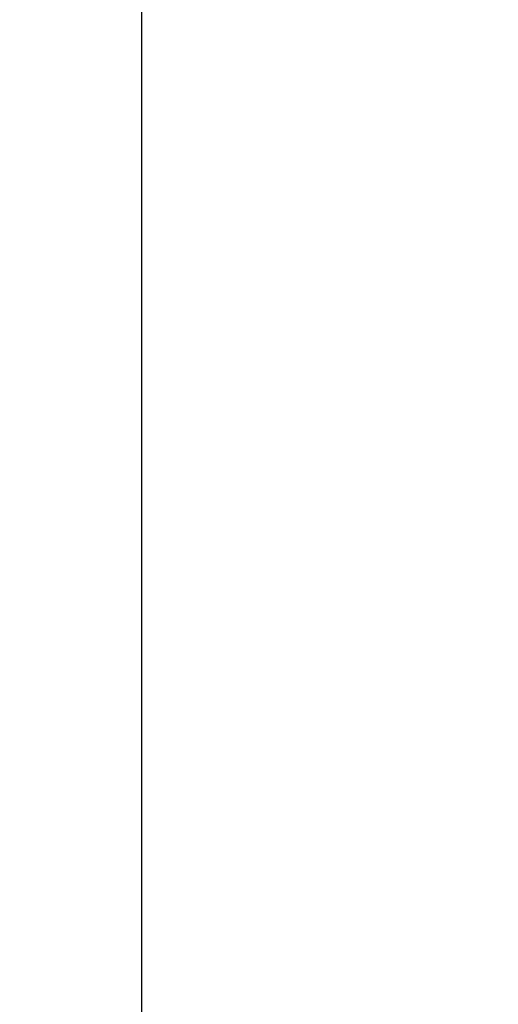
# Model space of a CAD drawing. Header units: millimetres. Extents: x 10 to 1179, y 10 to 831.
# Tile 71 of 80: x 317 to 365, y 622 to 722. Entities that reach past the tile are written whole.
import ezdxf

# ---------------------------------------------------------------- set-up
doc = ezdxf.new("R2010")
doc.units = ezdxf.units.MM
doc.layers.add('FORMAT', color=7, linetype='Continuous')
doc.styles.add('SLDTEXTSTYLE2', font='TXT', dxfattribs={"width": 0.605})
doc.dimstyles.new('SLDDIMSTYLE0', dxfattribs={"dimtxt": 9.245947, "dimasz": 2, "dimexe": 0, "dimexo": 0.0625, "dimgap": 2.311487, "dimtad": 1, "dimdec": 0, "dimrnd": 1e-09, "dimzin": 12, "dimdsep": 46, "dimtxsty": 'SLDTEXTSTYLE2', "dimsah": 1, "dimcen": 0.09, "dimadec": 0, "dimazin": 3, "dimtfac": 1, "dimtofl": 0, "dimtmove": 0, "dimatfit": 3, "dimfxl": 0, "dimfrac": 2, "dimtolj": 1, "dimtzin": 12, "dimarcsym": 0})

# ---------------------------------------------------------------- blocks, each defined once
blk = doc.blocks.new('_D')
at = {"layer": 'FORMAT'}
for p, q in [((405.56, 791.05), (327.99, 791.05)), ((328.99, 287.15), (328.99, 791.05)), ((558.43, 287.15), (327.99, 287.15))]:
    blk.add_line(p, q, dxfattribs=at)
for points in [[(328.99, 791.05), (328.49, 789.05), (329.49, 789.05)], [(328.99, 287.15), (329.49, 289.15), (328.49, 289.15)]]:
    blk.add_solid(points, dxfattribs=at)
at = {"layer": 'FORMAT', "insert": (316.71, 528.51), "char_height": 9.525, "attachment_point": 1, "rotation": 90, "style": 'SLDTEXTSTYLE2'}
blk.add_mtext('500', dxfattribs=at)

msp = doc.modelspace()

# ---------------------------------------------------------------- dimensions: what is measured, and where the dimension line sits
at = {"layer": 'FORMAT'}
dim = msp.add_linear_dim(base=(328.985, 791.047), p1=(559.416, 287.145), p2=(406.546, 791.047), angle=90, dimstyle='SLDDIMSTYLE0', dxfattribs=at)
dim.commit()
dim.dimension.update_dxf_attribs({"geometry": '_D', "text_midpoint": (328.985, 539.096), "dimtype": 160})

doc.saveas('drawing.dxf')
